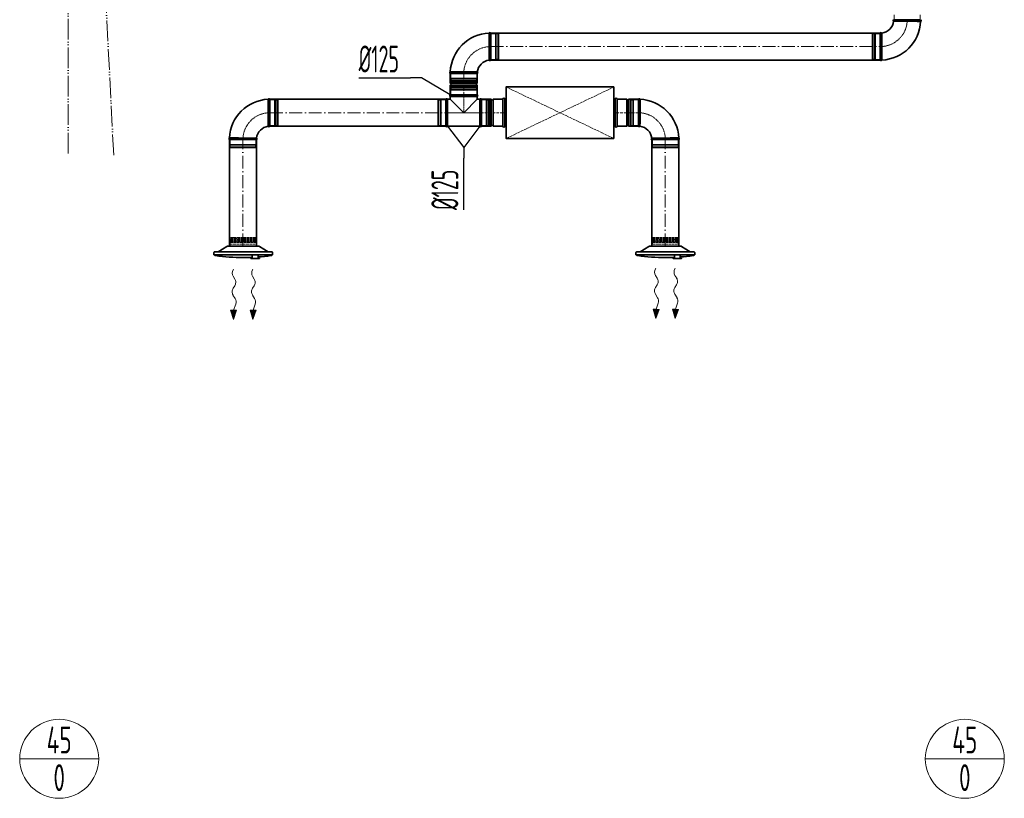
# Model space of a CAD drawing. Header units: millimetres. Extents: x -118717 to 8962, y 22910 to 145283.
# Tile 1 of 193: x -84126 to -79557, y 22910 to 26525. Entities that reach past the tile are written whole.
import ezdxf
from ezdxf.enums import TextEntityAlignment as Align

# ---------------------------------------------------------------- set-up
doc = ezdxf.new("R2010")
doc.units = ezdxf.units.MM
for name, pattern in [('ACAD_ISO02W100', [15, 12, -3]), ('ACAD_ISO05W100', [33, 24, -3, 0, -3, 0, -3]), ('ACAD_ISO10W100', [18, 12, -3, 0, -3]), ('phl_thick', [0])]:
    doc.linetypes.add(name, pattern=pattern)
for name, color, linetype, lineweight in [('VZT_01 SUP (PŘÍVOD) - OBRYS', 5, 'Continuous', 35), ('VZT_02 SUP (PŘÍVOD) - OSA', 5, 'ACAD_ISO10W100', 5), ('VZT_30 DISTRIBUČNÍ PRVKY - OBRYS', 1, 'Continuous', 35), ('VZT_35 TLUMIČE HLUKU - OBRYS', 1, 'Continuous', 35), ('VZT_36 TLUMIČE HLUKU - OSA', 1, 'ACAD_ISO10W100', 5), ('VZT_37 TLUMIČE HLUKU - DETAIL', 8, 'ACAD_ISO02W100', 5), ('VZT_52 POPIS - DISTRIBUCE', 7, 'Continuous', 5), ('VZT_60_KOTY - DIMENZE', 7, 'Continuous', 5), ('VZT_POŽADAVKY NA STAVBU - PODHLEDY', 4, 'ACAD_ISO05W100', 5)]:
    doc.layers.add(name, color=color, linetype=linetype, lineweight=lineweight)
for name, color, linetype, lineweight, plot in [('VZT_03 SUP (PŘÍVOD) - NETISK', 8, 'ACAD_ISO02W100', 5, False), ('VZT_34 DISTRIBUČNÍ PRVKY - NETISK', 8, 'ACAD_ISO02W100', 5, False), ('VZT_39 TLUMIČE HLUKU - NETISK', 8, 'ACAD_ISO02W100', 5, False)]:
    doc.layers.add(name, color=color, linetype=linetype, lineweight=lineweight, plot=plot)
doc.styles.add('EVORA_125', font='isocp.shx', dxfattribs={"width": 0.6, "height": 125})
doc.styles.add('JS', font='isocp.shx', dxfattribs={"width": 0.6, "height": 125})

msp = doc.modelspace()

# ---------------------------------------------------------------- linework, layer by layer
at = {"lineweight": 13}
for p, q in [((-83136, 25363.6), (-83134.2, 25366.7)), ((-83046, 25363.6), (-83044.2, 25366.7)), ((-81175.9, 25367.7), (-81174.1, 25370.8)), ((-81085.9, 25367.7), (-81084.1, 25370.8))]:
    msp.add_line(p, q, dxfattribs=at)
at = {"color": 0, "lineweight": 13}
for p, q in [((-83127.8, 25320.5), (-83135.9, 25333.5)), ((-83037.8, 25320.5), (-83045.9, 25333.5)), ((-81167.6, 25324.6), (-81175.8, 25337.5)), ((-81077.6, 25324.6), (-81085.8, 25337.5)), ((-83136.1, 25277.6), (-83128.2, 25289.5)), ((-83046.1, 25277.6), (-83038.2, 25289.5)), ((-81176, 25281.7), (-81168, 25293.6)), ((-81086, 25281.7), (-81078, 25293.6)), ((-83126.2, 25230.1), (-83136.6, 25246.6)), ((-83036.2, 25230.1), (-83046.6, 25246.6)), ((-81166, 25234.2), (-81176.4, 25250.7)), ((-81076, 25234.2), (-81086.4, 25250.7)), ((-83133.6, 25176.1), (-83123.9, 25204.7)), ((-83043.6, 25176.1), (-83033.9, 25204.7)), ((-81174.1, 25137.1), (-81187.4, 25180.3)), ((-81187.4, 25180.3), (-81173.5, 25180.1)), ((-81159.5, 25179.9), (-81174.1, 25137.1)), ((-81173.5, 25180.1), (-81163.8, 25208.7)), ((-81159.5, 25179.9), (-81173.5, 25180.1)), ((-81084.1, 25137.1), (-81097.4, 25180.3)), ((-81097.4, 25180.3), (-81083.5, 25180.1)), ((-81069.5, 25179.9), (-81084.1, 25137.1)), ((-81083.5, 25180.1), (-81073.8, 25208.7)), ((-81069.5, 25179.9), (-81083.5, 25180.1)), ((-83134.2, 25133.1), (-83147.6, 25176.3)), ((-83147.6, 25176.3), (-83133.6, 25176.1)), ((-83119.7, 25175.9), (-83134.2, 25133.1)), ((-83119.7, 25175.9), (-83133.6, 25176.1)), ((-83044.2, 25133.1), (-83057.6, 25176.3)), ((-83057.6, 25176.3), (-83043.6, 25176.1)), ((-83029.7, 25175.9), (-83044.2, 25133.1)), ((-83029.7, 25175.9), (-83043.6, 25176.1))]:
    msp.add_line(p, q, dxfattribs=at)
at = {"color": 0, "lineweight": 13, "extrusion": (0, 0, -1)}
for centre, start_param, end_param in [((-83126.4, 25348.8), 0.766537, 2.320574), ((-83036.4, 25348.8), 0.766537, 2.320574), ((-81166.3, 25352.9), 0.766537, 2.320574), ((-81076.3, 25352.9), 0.766537, 2.320574), ((-83137.3, 25305.2), 3.908129, 5.516649), ((-83047.3, 25305.2), 3.908129, 5.516649), ((-81177.2, 25309.2), 3.908129, 5.516649), ((-81087.2, 25309.2), 3.908129, 5.516649), ((-83127, 25262), 0.766537, 2.375056), ((-83037, 25262), 0.766537, 2.375056), ((-81166.9, 25266.1), 0.766537, 2.375056), ((-81076.9, 25266.1), 0.766537, 2.375056), ((-83135.7, 25214.8), 3.908129, 5.191299), ((-83045.7, 25214.8), 3.908129, 5.191299), ((-81175.6, 25218.8), 3.908129, 5.191299), ((-81085.6, 25218.8), 3.908129, 5.191299)]:
    msp.add_ellipse(centre, major_axis=(-0.3, -21.5), ratio=0.625, start_param=start_param, end_param=end_param, dxfattribs=at)
at = {"color": 0, "lineweight": 13}
for points in [[(-81159.5, 25179.9), (-81187.4, 25180.3), (-81174.1, 25137.1)], [(-81069.5, 25179.9), (-81097.4, 25180.3), (-81084.1, 25137.1)], [(-83119.7, 25175.9), (-83147.6, 25176.3), (-83134.2, 25133.1)], [(-83029.7, 25175.9), (-83057.6, 25176.3), (-83044.2, 25133.1)]]:
    msp.add_solid(points, dxfattribs=at)
at = {"layer": 'VZT_01 SUP (PŘÍVOD) - OBRYS'}
for p, q in [((-79945.3, 26524.9), (-80070.3, 26524.9)), ((-81940.7, 26337.4), (-81940.7, 26462.4)), ((-80132.8, 26462.4), (-80132.8, 26337.4)), ((-82128.2, 26274.9), (-82003.2, 26274.9)), ((-82128.2, 26229.4), (-82128.2, 26274.9)), ((-82128.2, 26274.9), (-82003.2, 26274.9)), ((-82003.2, 26229.4), (-82003.2, 26274.9)), ((-82128.2, 26229.4), (-82003.2, 26229.4)), ((-82128.2, 26221.4), (-82003.2, 26221.4)), ((-82128.2, 26175.9), (-82128.2, 26221.4)), ((-82003.2, 26175.9), (-82003.2, 26221.4)), ((-82965.4, 26155.4), (-82965.4, 26030.4)), ((-82148.2, 26155.4), (-82148.2, 26030.4)), ((-82140.6, 26155.4), (-82140.6, 26030.4)), ((-82140.6, 26155.4), (-82128.2, 26155.4)), ((-82128.2, 26175.9), (-82003.2, 26175.9)), ((-82003.2, 26175.9), (-82128.2, 26175.9)), ((-82003.2, 26168.2), (-82128.2, 26168.2)), ((-82128.2, 26168.2), (-82128.2, 26155.4)), ((-82128.2, 26155.4), (-82065.7, 26092.9)), ((-82065.7, 26092.9), (-82003.2, 26155.4)), ((-82003.2, 26168.2), (-82003.2, 26155.4)), ((-82003.2, 26155.4), (-81990.9, 26155.4)), ((-81990.9, 26155.4), (-81990.9, 26030.4)), ((-81983.2, 26030.4), (-81983.2, 26155.4)), ((-81937.7, 26155.4), (-81983.2, 26155.4)), ((-81983.2, 26030.4), (-81983.2, 26155.4)), ((-81937.7, 26030.4), (-81937.7, 26155.4)), ((-81929.7, 26030.4), (-81929.7, 26155.4)), ((-81884.2, 26155.4), (-81929.7, 26155.4)), ((-81884.2, 26030.4), (-81884.2, 26155.4)), ((-81354.2, 26030.4), (-81354.2, 26155.4)), ((-81308.7, 26155.4), (-81354.2, 26155.4)), ((-81308.7, 26030.4), (-81308.7, 26155.4)), ((-81300.7, 26030.4), (-81300.7, 26155.4)), ((-81255.2, 26155.4), (-81300.7, 26155.4)), ((-81255.2, 26155.4), (-81255.2, 26030.4)), ((-81255.2, 26030.4), (-81255.2, 26155.4)), ((-82140.6, 26030.4), (-81990.9, 26030.4)), ((-81937.7, 26030.4), (-81983.2, 26030.4)), ((-81884.2, 26030.4), (-81929.7, 26030.4)), ((-81308.7, 26030.4), (-81354.2, 26030.4)), ((-81255.2, 26030.4), (-81300.7, 26030.4)), ((-83027.9, 25967.9), (-83152.9, 25967.9)), ((-81192.7, 25967.9), (-81067.7, 25967.9))]:
    msp.add_line(p, q, dxfattribs=at)
for points in [[(-80132.8, 26462.4), (-81940.7, 26462.4)], [(-80132.8, 26337.4), (-81940.7, 26337.4)], [(-82148.2, 26155.4), (-82965.4, 26155.4)], [(-82148.2, 26030.4), (-82965.4, 26030.4)], [(-83152.9, 25967.9), (-83152.9, 25472.8)], [(-83027.9, 25967.9), (-83027.9, 25472.8)], [(-81192.7, 25967.9), (-81192.7, 25472.8)], [(-81067.7, 25967.9), (-81067.7, 25472.8)]]:
    msp.add_lwpolyline(points, dxfattribs=at)
for centre, radius, start, end in [((-80132.8, 26524.9), 62.5, 276.8302, 353.1698), ((-80132.8, 26524.9), 187.5, 272.3607, 357.6393), ((-80068.6, 26521), 4.17, 113.4678, 239.7019), ((-79946.9, 26521), 4.17, 291.1072, 66.5322), ((-81940.7, 26274.9), 187.5, 92.3607, 177.6393), ((-81944.6, 26460.7), 4.17, 23.4678, 158.8928), ((-80129, 26460.7), 4.17, 30.2981, 156.5322), ((-81940.7, 26274.9), 62.5, 96.8302, 173.1698), ((-81944.6, 26339), 4.17, 210.2981, 336.5322), ((-80129, 26339), 4.17, 203.4678, 338.8928), ((-82126.6, 26278.7), 4.17, 111.1072, 246.5322), ((-82004.9, 26278.7), 4.17, 293.4678, 59.7019), ((-82128.2, 26225.4), 4, 270, 90), ((-82003.2, 26225.4), 4, 90, 270), ((-82965.4, 25967.9), 187.5, 92.3607, 177.6393), ((-82969.2, 26153.7), 4.17, 23.4678, 158.8928), ((-82144.4, 26153.7), 4.17, 23.4678, 156.5322), ((-82126.6, 26172), 4.17, 113.4678, 246.5322), ((-82004.9, 26172), 4.17, 293.4678, 66.5322), ((-81987.1, 26153.7), 4.17, 23.4678, 156.5322), ((-81933.7, 26155.4), 4, 180, 0), ((-81304.7, 26155.4), 4, 180, 0), ((-81251.4, 26153.7), 4.17, 21.1072, 156.5322), ((-81255.2, 25967.9), 187.5, 2.3607, 87.6393), ((-82965.4, 25967.9), 62.5, 96.8302, 173.1698), ((-82969.2, 26032), 4.17, 210.2981, 336.5322), ((-82144.4, 26032), 4.17, 203.4678, 336.5322), ((-81987.1, 26032), 4.17, 203.4678, 336.5322), ((-81933.7, 26030.4), 4, 0, 180), ((-81304.7, 26030.4), 4, 0, 180), ((-81251.4, 26032), 4.17, 203.4678, 329.7019), ((-81255.2, 25967.9), 62.5, 6.8302, 83.1698), ((-83151.2, 25971.7), 4.17, 111.1072, 246.5322), ((-83029.5, 25971.7), 4.17, 293.4678, 59.7019), ((-81191.1, 25971.7), 4.17, 120.2981, 246.5322), ((-81069.4, 25971.7), 4.17, 293.4678, 68.8928)]:
    msp.add_arc(centre, radius, start, end, dxfattribs=at)
for points, knots in [([(-80070.7, 26517.4), (-80070.7, 26517.4), (-80070.7, 26517.4), (-80070.4, 26517.4), (-80070, 26517.4), (-80069, 26517.4), (-80068.2, 26517.4), (-80065.1, 26517.4), (-80061.9, 26517.4), (-80053, 26517.3), (-80046.8, 26517.3), (-80032.7, 26517.3), (-80024.9, 26517.2), (-80008.7, 26517.2), (-80000.4, 26517.2), (-79984.6, 26517.2), (-79977.1, 26517.2), (-79963.9, 26517.2), (-79958.3, 26517.1), (-79951.4, 26517.1), (-79949.2, 26517.1), (-79946.2, 26517.1), (-79945.4, 26517.1), (-79945.4, 26517.1)], [197.067977, 197.067977, 197.067977, 197.067977, 201.792196, 201.792196, 209.190204, 209.190204, 218.040239, 218.040239, 237.760854, 237.760854, 262.206108, 262.206108, 286.831239, 286.831239, 311.323072, 311.323072, 335.946087, 335.946087, 360.704397, 360.704397, 377.088273, 377.088273, 394.105327, 394.105327, 394.105327, 394.105327]), ([(-81948.2, 26336.9), (-81948.2, 26336.9), (-81948.2, 26338.5), (-81948.2, 26344.6), (-81948.3, 26349.1), (-81948.3, 26360.5), (-81948.3, 26367.3), (-81948.4, 26382.3), (-81948.4, 26390.4), (-81948.4, 26406.7), (-81948.4, 26414.9), (-81948.4, 26430.1), (-81948.4, 26437), (-81948.5, 26448.8), (-81948.5, 26453.5), (-81948.5, 26460.1), (-81948.5, 26461.9), (-81948.5, 26462.2), (-81948.5, 26462.2), (-81948.5, 26462.2)], [0, 0, 0, 0, 24.235852, 24.235852, 48.531845, 48.531845, 73.024415, 73.024415, 97.570898, 97.570898, 122.078339, 122.078339, 146.53579, 146.53579, 170.957495, 170.957495, 195.359468, 195.359468, 197.168246, 197.168246, 197.168246, 197.168246]), ([(-80125.4, 26462.8), (-80125.4, 26462.8), (-80125.3, 26461.2), (-80125.3, 26455.1), (-80125.3, 26450.6), (-80125.2, 26439.2), (-80125.2, 26432.4), (-80125.2, 26417.4), (-80125.1, 26409.3), (-80125.1, 26393), (-80125.1, 26384.9), (-80125.1, 26369.7), (-80125.1, 26362.7), (-80125.1, 26350.9), (-80125.1, 26346.2), (-80125.1, 26339.6), (-80125.1, 26337.8), (-80125.1, 26337.5), (-80125.1, 26337.5), (-80125.1, 26337.5)], [0, 0, 0, 0, 24.235852, 24.235852, 48.531845, 48.531845, 73.024415, 73.024415, 97.570898, 97.570898, 122.078339, 122.078339, 146.53579, 146.53579, 170.957495, 170.957495, 195.359468, 195.359468, 197.168246, 197.168246, 197.168246, 197.168246]), ([(-82002.8, 26282.3), (-82002.8, 26282.3), (-82002.9, 26282.3), (-82003.2, 26282.3), (-82003.5, 26282.3), (-82004.6, 26282.3), (-82005.3, 26282.3), (-82008.5, 26282.3), (-82011.6, 26282.4), (-82020.6, 26282.4), (-82026.7, 26282.4), (-82040.8, 26282.5), (-82048.7, 26282.5), (-82064.9, 26282.5), (-82073.1, 26282.5), (-82089, 26282.6), (-82096.4, 26282.6), (-82109.6, 26282.6), (-82115.2, 26282.6), (-82122.2, 26282.6), (-82124.3, 26282.6), (-82127.3, 26282.6), (-82128.1, 26282.6), (-82128.1, 26282.6)], [197.067977, 197.067977, 197.067977, 197.067977, 201.792196, 201.792196, 209.190204, 209.190204, 218.040239, 218.040239, 237.760854, 237.760854, 262.206108, 262.206108, 286.831239, 286.831239, 311.323072, 311.323072, 335.946087, 335.946087, 360.704397, 360.704397, 377.088273, 377.088273, 394.105327, 394.105327, 394.105327, 394.105327]), ([(-82972.8, 26029.9), (-82972.8, 26029.9), (-82972.8, 26030), (-82972.8, 26030.3), (-82972.8, 26030.6), (-82972.8, 26031.7), (-82972.8, 26032.4), (-82972.9, 26035.6), (-82972.9, 26038.7), (-82972.9, 26047.7), (-82972.9, 26053.8), (-82973, 26067.9), (-82973, 26075.8), (-82973, 26092), (-82973.1, 26100.2), (-82973.1, 26116.1), (-82973.1, 26123.6), (-82973.1, 26136.7), (-82973.1, 26142.3), (-82973.1, 26149.3), (-82973.1, 26151.4), (-82973.1, 26154.4), (-82973.1, 26155.2), (-82973.1, 26155.2)], [197.067977, 197.067977, 197.067977, 197.067977, 201.792196, 201.792196, 209.190204, 209.190204, 218.040239, 218.040239, 237.760854, 237.760854, 262.206108, 262.206108, 286.831239, 286.831239, 311.323072, 311.323072, 335.946087, 335.946087, 360.704397, 360.704397, 377.088273, 377.088273, 394.105327, 394.105327, 394.105327, 394.105327]), ([(-81247.8, 26029.9), (-81247.8, 26029.9), (-81247.8, 26030), (-81247.8, 26030.3), (-81247.8, 26030.6), (-81247.8, 26031.7), (-81247.8, 26032.4), (-81247.8, 26035.6), (-81247.8, 26038.7), (-81247.7, 26047.7), (-81247.7, 26053.8), (-81247.6, 26067.9), (-81247.6, 26075.8), (-81247.6, 26092), (-81247.6, 26100.2), (-81247.6, 26116.1), (-81247.5, 26123.6), (-81247.5, 26136.7), (-81247.5, 26142.3), (-81247.5, 26149.3), (-81247.5, 26151.4), (-81247.5, 26154.4), (-81247.5, 26155.2), (-81247.5, 26155.2)], [197.067977, 197.067977, 197.067977, 197.067977, 201.792196, 201.792196, 209.190204, 209.190204, 218.040239, 218.040239, 237.760854, 237.760854, 262.206108, 262.206108, 286.831239, 286.831239, 311.323072, 311.323072, 335.946087, 335.946087, 360.704397, 360.704397, 377.088273, 377.088273, 394.105327, 394.105327, 394.105327, 394.105327]), ([(-83027.4, 25975.3), (-83027.4, 25975.3), (-83029, 25975.3), (-83035.1, 25975.3), (-83039.6, 25975.4), (-83051, 25975.4), (-83057.8, 25975.4), (-83072.8, 25975.5), (-83080.9, 25975.5), (-83097.3, 25975.5), (-83105.4, 25975.5), (-83120.6, 25975.6), (-83127.5, 25975.6), (-83139.3, 25975.6), (-83144, 25975.6), (-83150.6, 25975.6), (-83152.5, 25975.6), (-83152.7, 25975.6), (-83152.7, 25975.6), (-83152.7, 25975.6)], [0, 0, 0, 0, 24.235852, 24.235852, 48.531845, 48.531845, 73.024415, 73.024415, 97.570898, 97.570898, 122.078339, 122.078339, 146.53579, 146.53579, 170.957495, 170.957495, 195.359468, 195.359468, 197.168246, 197.168246, 197.168246, 197.168246]), ([(-81193.2, 25975.3), (-81193.2, 25975.3), (-81191.6, 25975.3), (-81185.5, 25975.3), (-81181, 25975.4), (-81169.6, 25975.4), (-81162.8, 25975.4), (-81147.8, 25975.5), (-81139.7, 25975.5), (-81123.4, 25975.5), (-81115.2, 25975.5), (-81100, 25975.6), (-81093.1, 25975.6), (-81081.3, 25975.6), (-81076.6, 25975.6), (-81070, 25975.6), (-81068.2, 25975.6), (-81067.9, 25975.6), (-81067.9, 25975.6), (-81067.9, 25975.6)], [0, 0, 0, 0, 24.235852, 24.235852, 48.531845, 48.531845, 73.024415, 73.024415, 97.570898, 97.570898, 122.078339, 122.078339, 146.53579, 146.53579, 170.957495, 170.957495, 195.359468, 195.359468, 197.168246, 197.168246, 197.168246, 197.168246])]:
    msp.add_open_spline(points, degree=3, knots=knots, dxfattribs=at)
at = {"layer": 'VZT_02 SUP (PŘÍVOD) - OSA', "ltscale": 0.3}
for points in [[(-80132.8, 26399.9), (-80132.8, 26399.9, 0.414214), (-80007.8, 26524.9), (-80007.8, 26524.9)], [(-81940.7, 26399.9), (-81940.7, 26399.9, 0.414214), (-82065.7, 26274.9), (-82065.7, 26274.9)], [(-83090.4, 25967.9), (-83090.4, 25967.9, -0.414214), (-82965.4, 26092.9), (-82965.4, 26092.9)], [(-81130.2, 25967.9), (-81130.2, 25967.9, 0.414214), (-81255.2, 26092.9), (-81255.2, 26092.9)]]:
    msp.add_lwpolyline(points, format="xyb", dxfattribs=at)
at = {"layer": 'VZT_02 SUP (PŘÍVOD) - OSA', "ltscale": 5}
for points in [[(-81940.7, 26399.9), (-80132.8, 26399.9)], [(-82965.4, 26092.9), (-82148.2, 26092.9)], [(-83090.4, 25472.8), (-83090.4, 25967.9)], [(-81130.2, 25472.8), (-81130.2, 25967.9)]]:
    msp.add_lwpolyline(points, dxfattribs=at)
at = {"layer": 'VZT_02 SUP (PŘÍVOD) - OSA'}
for points in [[(-82065.7, 26175.9), (-82065.7, 26274.9)], [(-81884.2, 26092.9), (-81983.2, 26092.9)], [(-81255.2, 26092.9), (-81354.2, 26092.9)]]:
    msp.add_lwpolyline(points, dxfattribs=at)
at = {"layer": 'VZT_02 SUP (PŘÍVOD) - OSA', "ltscale": 0.3}
msp.add_lwpolyline([(-82065.7, 26175.9), (-82065.7, 26092.9)], dxfattribs=at)
at = {"layer": 'VZT_03 SUP (PŘÍVOD) - NETISK', "ltscale": 0.4}
for p, q in [((-80067.8, 26524.9), (-80067.8, 26546.9)), ((-79947.8, 26524.9), (-79947.8, 26546.9)), ((-81940.7, 26459.9), (-81918.7, 26459.9)), ((-81918.7, 26339.9), (-81918.7, 26459.9)), ((-81918.7, 26458.9), (-81915.2, 26458.9)), ((-81915.2, 26338.9), (-81915.2, 26460.9)), ((-81915.2, 26460.9), (-81914.7, 26460.9)), ((-81914.7, 26338.9), (-81914.7, 26460.9)), ((-81914.7, 26458.9), (-81907.7, 26458.9)), ((-81907.7, 26338.9), (-81907.7, 26460.9)), ((-81907.7, 26460.9), (-81907.2, 26460.9)), ((-81907.2, 26338.9), (-81907.2, 26460.9)), ((-81907.2, 26458.9), (-81906.7, 26458.9)), ((-81906.7, 26339.9), (-81906.7, 26459.9)), ((-81906.7, 26459.9), (-81902.7, 26459.9)), ((-81902.7, 26339.9), (-81902.7, 26459.9)), ((-80170.8, 26459.9), (-80170.8, 26339.9)), ((-80166.8, 26459.9), (-80170.8, 26459.9)), ((-80166.8, 26459.9), (-80166.8, 26339.9)), ((-80166.3, 26458.9), (-80166.8, 26458.9)), ((-80166.3, 26460.9), (-80166.3, 26338.9)), ((-80165.8, 26460.9), (-80166.3, 26460.9)), ((-80165.8, 26460.9), (-80165.8, 26338.9)), ((-80158.8, 26458.9), (-80165.8, 26458.9)), ((-80158.8, 26460.9), (-80158.8, 26338.9)), ((-80158.3, 26460.9), (-80158.8, 26460.9)), ((-80158.3, 26460.9), (-80158.3, 26338.9)), ((-80154.8, 26458.9), (-80158.3, 26458.9)), ((-80154.8, 26459.9), (-80154.8, 26339.9)), ((-80132.8, 26459.9), (-80154.8, 26459.9)), ((-81940.7, 26339.9), (-81918.7, 26339.9)), ((-81918.7, 26340.9), (-81915.2, 26340.9)), ((-81915.2, 26338.9), (-81914.7, 26338.9)), ((-81914.7, 26340.9), (-81907.7, 26340.9)), ((-81907.7, 26338.9), (-81907.2, 26338.9)), ((-81907.2, 26340.9), (-81906.7, 26340.9)), ((-81906.7, 26339.9), (-81902.7, 26339.9)), ((-80166.8, 26339.9), (-80170.8, 26339.9)), ((-80166.3, 26340.9), (-80166.8, 26340.9)), ((-80165.8, 26338.9), (-80166.3, 26338.9)), ((-80158.8, 26340.9), (-80165.8, 26340.9)), ((-80158.3, 26338.9), (-80158.8, 26338.9)), ((-80154.8, 26340.9), (-80158.3, 26340.9)), ((-80132.8, 26339.9), (-80154.8, 26339.9)), ((-82125.7, 26274.9), (-82125.7, 26252.9)), ((-82005.7, 26274.9), (-82005.7, 26252.9)), ((-82126.7, 26249.4), (-82004.7, 26249.4)), ((-82126.7, 26249.4), (-82126.7, 26248.9)), ((-82126.7, 26248.9), (-82004.7, 26248.9)), ((-82126.7, 26241.9), (-82004.7, 26241.9)), ((-82126.7, 26241.9), (-82126.7, 26241.4)), ((-82126.7, 26241.4), (-82004.7, 26241.4)), ((-82125.7, 26252.9), (-82005.7, 26252.9)), ((-82125.7, 26240.9), (-82005.7, 26240.9)), ((-82125.7, 26240.9), (-82125.7, 26236.9)), ((-82125.7, 26236.9), (-82005.7, 26236.9)), ((-82124.7, 26252.9), (-82124.7, 26249.4)), ((-82124.7, 26248.9), (-82124.7, 26241.9)), ((-82124.7, 26241.4), (-82124.7, 26240.9)), ((-82006.7, 26252.9), (-82006.7, 26249.4)), ((-82006.7, 26248.9), (-82006.7, 26241.9)), ((-82006.7, 26241.4), (-82006.7, 26240.9)), ((-82005.7, 26240.9), (-82005.7, 26236.9)), ((-82004.7, 26249.4), (-82004.7, 26248.9)), ((-82004.7, 26241.9), (-82004.7, 26241.4)), ((-82004.7, 26209.4), (-82126.7, 26209.4)), ((-82126.7, 26208.9), (-82126.7, 26209.4)), ((-82004.7, 26208.9), (-82126.7, 26208.9)), ((-82004.7, 26201.9), (-82126.7, 26201.9)), ((-82126.7, 26201.4), (-82126.7, 26201.9)), ((-82004.7, 26201.4), (-82126.7, 26201.4)), ((-82005.7, 26213.9), (-82125.7, 26213.9)), ((-82125.7, 26209.9), (-82125.7, 26213.9)), ((-82005.7, 26209.9), (-82125.7, 26209.9)), ((-82005.7, 26197.9), (-82125.7, 26197.9)), ((-82125.7, 26175.9), (-82125.7, 26197.9)), ((-82124.7, 26209.4), (-82124.7, 26209.9)), ((-82124.7, 26201.9), (-82124.7, 26208.9)), ((-82124.7, 26197.9), (-82124.7, 26201.4)), ((-82006.7, 26209.4), (-82006.7, 26209.9)), ((-82006.7, 26201.9), (-82006.7, 26208.9)), ((-82006.7, 26197.9), (-82006.7, 26201.4)), ((-82005.7, 26209.9), (-82005.7, 26213.9)), ((-82005.7, 26175.9), (-82005.7, 26197.9)), ((-82004.7, 26208.9), (-82004.7, 26209.4)), ((-82004.7, 26201.4), (-82004.7, 26201.9)), ((-82965.4, 26152.9), (-82943.4, 26152.9)), ((-82943.4, 26152.9), (-82943.4, 26032.9)), ((-82943.4, 26151.9), (-82939.9, 26151.9)), ((-82939.9, 26153.9), (-82939.9, 26031.9)), ((-82939.9, 26153.9), (-82939.4, 26153.9)), ((-82939.4, 26153.9), (-82939.4, 26031.9)), ((-82939.4, 26151.9), (-82932.4, 26151.9)), ((-82932.4, 26153.9), (-82932.4, 26031.9)), ((-82932.4, 26153.9), (-82931.9, 26153.9)), ((-82931.9, 26153.9), (-82931.9, 26031.9)), ((-82931.9, 26151.9), (-82931.4, 26151.9)), ((-82931.4, 26152.9), (-82931.4, 26032.9)), ((-82931.4, 26152.9), (-82927.4, 26152.9)), ((-82927.4, 26152.9), (-82927.4, 26032.9)), ((-82186.2, 26152.9), (-82186.2, 26032.9)), ((-82182.2, 26152.9), (-82186.2, 26152.9)), ((-82182.2, 26152.9), (-82182.2, 26032.9)), ((-82181.7, 26151.9), (-82182.2, 26151.9)), ((-82181.7, 26153.9), (-82181.7, 26031.9)), ((-82181.2, 26153.9), (-82181.7, 26153.9)), ((-82181.2, 26153.9), (-82181.2, 26031.9)), ((-82174.2, 26151.9), (-82181.2, 26151.9)), ((-82174.2, 26153.9), (-82174.2, 26031.9)), ((-82173.7, 26153.9), (-82174.2, 26153.9)), ((-82173.7, 26153.9), (-82173.7, 26031.9)), ((-82170.2, 26151.9), (-82173.7, 26151.9)), ((-82170.2, 26152.9), (-82170.2, 26032.9)), ((-82148.2, 26152.9), (-82170.2, 26152.9)), ((-81961.2, 26152.9), (-81983.2, 26152.9)), ((-81961.2, 26152.9), (-81961.2, 26032.9)), ((-81957.7, 26151.9), (-81961.2, 26151.9)), ((-81957.7, 26153.9), (-81957.7, 26031.9)), ((-81957.2, 26153.9), (-81957.7, 26153.9)), ((-81957.2, 26153.9), (-81957.2, 26031.9)), ((-81950.2, 26151.9), (-81957.2, 26151.9)), ((-81950.2, 26153.9), (-81950.2, 26031.9)), ((-81949.7, 26153.9), (-81950.2, 26153.9)), ((-81949.7, 26153.9), (-81949.7, 26031.9)), ((-81949.2, 26151.9), (-81949.7, 26151.9)), ((-81949.2, 26152.9), (-81949.2, 26032.9)), ((-81945.2, 26152.9), (-81949.2, 26152.9)), ((-81945.2, 26152.9), (-81945.2, 26032.9)), ((-81293.2, 26152.9), (-81293.2, 26032.9)), ((-81289.2, 26152.9), (-81293.2, 26152.9)), ((-81289.2, 26152.9), (-81289.2, 26032.9)), ((-81288.7, 26151.9), (-81289.2, 26151.9)), ((-81288.7, 26153.9), (-81288.7, 26031.9)), ((-81288.2, 26153.9), (-81288.7, 26153.9)), ((-81288.2, 26153.9), (-81288.2, 26031.9)), ((-81281.2, 26151.9), (-81288.2, 26151.9)), ((-81281.2, 26153.9), (-81281.2, 26031.9)), ((-81280.7, 26153.9), (-81281.2, 26153.9)), ((-81280.7, 26153.9), (-81280.7, 26031.9)), ((-81277.2, 26151.9), (-81280.7, 26151.9)), ((-81277.2, 26152.9), (-81277.2, 26032.9)), ((-81255.2, 26152.9), (-81277.2, 26152.9)), ((-82965.4, 26032.9), (-82943.4, 26032.9)), ((-82943.4, 26033.9), (-82939.9, 26033.9)), ((-82939.9, 26031.9), (-82939.4, 26031.9)), ((-82939.4, 26033.9), (-82932.4, 26033.9)), ((-82932.4, 26031.9), (-82931.9, 26031.9)), ((-82931.9, 26033.9), (-82931.4, 26033.9)), ((-82931.4, 26032.9), (-82927.4, 26032.9)), ((-82182.2, 26032.9), (-82186.2, 26032.9)), ((-82181.7, 26033.9), (-82182.2, 26033.9)), ((-82181.2, 26031.9), (-82181.7, 26031.9)), ((-82174.2, 26033.9), (-82181.2, 26033.9)), ((-82173.7, 26031.9), (-82174.2, 26031.9)), ((-82170.2, 26033.9), (-82173.7, 26033.9)), ((-82148.2, 26032.9), (-82170.2, 26032.9)), ((-81961.2, 26032.9), (-81983.2, 26032.9)), ((-81957.7, 26033.9), (-81961.2, 26033.9)), ((-81957.2, 26031.9), (-81957.7, 26031.9)), ((-81950.2, 26033.9), (-81957.2, 26033.9)), ((-81949.7, 26031.9), (-81950.2, 26031.9)), ((-81949.2, 26033.9), (-81949.7, 26033.9)), ((-81945.2, 26032.9), (-81949.2, 26032.9)), ((-81289.2, 26032.9), (-81293.2, 26032.9)), ((-81288.7, 26033.9), (-81289.2, 26033.9)), ((-81288.2, 26031.9), (-81288.7, 26031.9)), ((-81281.2, 26033.9), (-81288.2, 26033.9)), ((-81280.7, 26031.9), (-81281.2, 26031.9)), ((-81277.2, 26033.9), (-81280.7, 26033.9)), ((-81255.2, 26032.9), (-81277.2, 26032.9)), ((-83150.4, 25967.9), (-83150.4, 25945.9)), ((-83030.4, 25967.9), (-83030.4, 25945.9)), ((-81190.2, 25967.9), (-81190.2, 25945.9)), ((-81070.2, 25967.9), (-81070.2, 25945.9)), ((-83029.4, 25942.4), (-83151.4, 25942.4)), ((-83151.4, 25942.4), (-83151.4, 25941.9)), ((-83029.4, 25941.9), (-83151.4, 25941.9)), ((-83029.4, 25934.9), (-83151.4, 25934.9)), ((-83151.4, 25934.9), (-83151.4, 25934.4)), ((-83029.4, 25934.4), (-83151.4, 25934.4)), ((-83030.4, 25945.9), (-83150.4, 25945.9)), ((-83030.4, 25933.9), (-83150.4, 25933.9)), ((-83150.4, 25933.9), (-83150.4, 25929.9)), ((-83030.4, 25929.9), (-83150.4, 25929.9)), ((-83149.4, 25945.9), (-83149.4, 25942.4)), ((-83149.4, 25941.9), (-83149.4, 25934.9)), ((-83149.4, 25934.4), (-83149.4, 25933.9)), ((-83031.4, 25945.9), (-83031.4, 25942.4)), ((-83031.4, 25941.9), (-83031.4, 25934.9)), ((-83031.4, 25934.4), (-83031.4, 25933.9)), ((-83030.4, 25933.9), (-83030.4, 25929.9)), ((-83029.4, 25942.4), (-83029.4, 25941.9)), ((-83029.4, 25934.9), (-83029.4, 25934.4)), ((-81191.2, 25942.4), (-81069.2, 25942.4)), ((-81191.2, 25942.4), (-81191.2, 25941.9)), ((-81191.2, 25941.9), (-81069.2, 25941.9)), ((-81191.2, 25934.9), (-81069.2, 25934.9)), ((-81191.2, 25934.9), (-81191.2, 25934.4)), ((-81191.2, 25934.4), (-81069.2, 25934.4)), ((-81190.2, 25945.9), (-81070.2, 25945.9)), ((-81190.2, 25933.9), (-81070.2, 25933.9)), ((-81190.2, 25933.9), (-81190.2, 25929.9)), ((-81190.2, 25929.9), (-81070.2, 25929.9)), ((-81189.2, 25945.9), (-81189.2, 25942.4)), ((-81189.2, 25941.9), (-81189.2, 25934.9)), ((-81189.2, 25934.4), (-81189.2, 25933.9)), ((-81071.2, 25945.9), (-81071.2, 25942.4)), ((-81071.2, 25941.9), (-81071.2, 25934.9)), ((-81071.2, 25934.4), (-81071.2, 25933.9)), ((-81070.2, 25933.9), (-81070.2, 25929.9)), ((-81069.2, 25942.4), (-81069.2, 25941.9)), ((-81069.2, 25934.9), (-81069.2, 25934.4))]:
    msp.add_line(p, q, dxfattribs=at)
msp.add_lwpolyline([(-82148.2, 26092.9), (-81983.2, 26092.9)], dxfattribs=at)
at = {"layer": 'VZT_30 DISTRIBUČNÍ PRVKY - OBRYS'}
for points in [[(-82973.1, 25446.8), (-83013.5, 25472.2, 0.141374), (-83015.5, 25472.8), (-83162.9, 25472.8, 0.141374), (-83164.9, 25472.2), (-83205.3, 25446.8)], [(-81014.2, 25446.8), (-81054.5, 25472.2, 0.141374), (-81056.6, 25472.8), (-81203.9, 25472.8, 0.141374), (-81206, 25472.2), (-81246.3, 25446.8)], [(-83225.7, 25433.8), (-82952.7, 25433.8), (-82952.7, 25442.9, 0.414214), (-82956.5, 25446.8), (-83221.8, 25446.8, 0.414214), (-83225.7, 25442.9), (-83225.7, 25433.8)], [(-83089.2, 25420.8, -0.0327), (-83217.7, 25429.3), (-83220.7, 25429.8, -0.36397), (-83223.2, 25432.7), (-83223.2, 25433.8)], [(-83089.2, 25420.8, 0.010645), (-83047.2, 25421.7, 0.010645)], [(-83019.9, 25433.8), (-83019.9, 25421.3, 0.267949), (-83019.7, 25421), (-83014, 25417.6, -0.267949), (-83013.8, 25417.3), (-83013.8, 25416.6), (-83053.4, 25416.6), (-83053.4, 25417.3, -0.267949), (-83053.2, 25417.6), (-83047.4, 25421, 0.267949), (-83047.2, 25421.3), (-83047.2, 25433.8)], [(-83019.9, 25423.2, 0.015115), (-82960.7, 25429.3), (-82957.7, 25429.8, 0.36397), (-82955.2, 25432.7), (-82955.2, 25433.8)], [(-81266.7, 25433.8), (-80993.7, 25433.8), (-80993.7, 25442.9, 0.414214), (-80997.6, 25446.8), (-81262.9, 25446.8, 0.414214), (-81266.7, 25442.9), (-81266.7, 25433.8)], [(-81130.2, 25420.8, -0.0327), (-81258.8, 25429.3), (-81261.8, 25429.8, -0.36397), (-81264.2, 25432.7), (-81264.2, 25433.8)], [(-81130.2, 25420.8, 0.010645), (-81088.3, 25421.7, 0.010645)], [(-81061, 25433.8), (-81061, 25421.3, 0.267949), (-81060.8, 25421), (-81055, 25417.6, -0.267949), (-81054.8, 25417.3), (-81054.8, 25416.6), (-81094.5, 25416.6), (-81094.5, 25417.3, -0.267949), (-81094.2, 25417.6), (-81088.5, 25421, 0.267949), (-81088.3, 25421.3), (-81088.3, 25433.8)], [(-81061, 25423.2, 0.015115), (-81001.7, 25429.3), (-80998.7, 25429.8, 0.36397), (-80996.2, 25432.7), (-80996.2, 25433.8)]]:
    msp.add_lwpolyline(points, format="xyb", dxfattribs=at)
at = {"layer": 'VZT_34 DISTRIBUČNÍ PRVKY - NETISK'}
for points in [[(-83153.8, 25502.6), (-83148.1, 25504.1, -0.060863), (-83147.4, 25504.1), (-83089.1, 25504.1)], [(-83153.8, 25502.6), (-83147.9, 25501.2, 0.058981), (-83147.2, 25501.1), (-83089.1, 25501.1)], [(-83024.4, 25502.6), (-83030.1, 25504.1, 0.060863), (-83030.8, 25504.1), (-83089.1, 25504.1)], [(-83024.4, 25502.6), (-83030.4, 25501.2, -0.058981), (-83031, 25501.1), (-83089.1, 25501.1)], [(-81194.9, 25502.6), (-81189.1, 25504.1, -0.060863), (-81188.5, 25504.1), (-81130.2, 25504.1)], [(-81194.9, 25502.6), (-81188.9, 25501.2, 0.058981), (-81188.3, 25501.1), (-81130.2, 25501.1)], [(-81065.5, 25502.6), (-81071.2, 25504.1, 0.060863), (-81071.8, 25504.1), (-81130.2, 25504.1)], [(-81065.5, 25502.6), (-81071.4, 25501.2, -0.058981), (-81072, 25501.1), (-81130.2, 25501.1)], [(-83149.2, 25482.8), (-83149.2, 25490.6, -0.291473), (-83147.7, 25493, -0.291473)], [(-83029, 25482.8), (-83029, 25490.6, 0.291473), (-83030.6, 25493, 0.291473)], [(-81190.2, 25482.8), (-81190.2, 25490.6, -0.291473), (-81188.7, 25493, -0.291473)], [(-81070.1, 25482.8), (-81070.1, 25490.6, 0.291473), (-81071.6, 25493, 0.291473)]]:
    msp.add_lwpolyline(points, format="xyb", dxfattribs=at)
for points in [[(-83145.4, 25508.8), (-83146.9, 25512.8), (-83089.1, 25512.8)], [(-83146.4, 25508.6), (-83089.1, 25508.6)], [(-83145.6, 25496.9), (-83089.1, 25496.9)], [(-83032.8, 25508.8), (-83031.4, 25512.8), (-83089.1, 25512.8)], [(-83031.9, 25508.6), (-83089.1, 25508.6)], [(-83032.6, 25496.9), (-83089.1, 25496.9)], [(-81186.5, 25508.8), (-81187.9, 25512.8), (-81130.2, 25512.8)], [(-81187.4, 25508.6), (-81130.2, 25508.6)], [(-81186.7, 25496.9), (-81130.2, 25496.9)], [(-81073.9, 25508.8), (-81072.4, 25512.8), (-81130.2, 25512.8)], [(-81072.9, 25508.6), (-81130.2, 25508.6)], [(-81073.7, 25496.9), (-81130.2, 25496.9)], [(-83150.2, 25472.8), (-83150.2, 25482.8), (-83028.2, 25482.8), (-83028.2, 25472.8)], [(-83150.2, 25472.8), (-83028.2, 25472.8)], [(-83149.2, 25490.6), (-83089.1, 25490.6)], [(-83147.2, 25493.3), (-83089.1, 25493.3)], [(-83031, 25493.3), (-83089.1, 25493.3)], [(-83029, 25490.6), (-83089.1, 25490.6)], [(-81191.2, 25472.8), (-81191.2, 25482.8), (-81069.2, 25482.8), (-81069.2, 25472.8)], [(-81191.2, 25472.8), (-81069.2, 25472.8)], [(-81190.2, 25490.6), (-81130.2, 25490.6)], [(-81188.3, 25493.3), (-81130.2, 25493.3)], [(-81072, 25493.3), (-81130.2, 25493.3)], [(-81070.1, 25490.6), (-81130.2, 25490.6)]]:
    msp.add_lwpolyline(points, dxfattribs=at)
for centre, radius, start, end in [((-83137.3, 25503.3), 10.5, 149.7176, 217.8378), ((-83149.4, 25496.5), 3.88, 297.4993, 6.6735), ((-83028.8, 25496.5), 3.88, 173.3265, 242.5007), ((-83040.9, 25503.3), 10.5, 322.1622, 30.2824), ((-81178.4, 25503.3), 10.5, 149.7176, 217.8378), ((-81190.5, 25496.5), 3.88, 297.4993, 6.6735), ((-81081.9, 25503.3), 10.5, 322.1622, 30.2824), ((-81069.8, 25496.5), 3.88, 173.3265, 242.5007)]:
    msp.add_arc(centre, radius, start, end, dxfattribs=at)
at = {"layer": 'VZT_35 TLUMIČE HLUKU - OBRYS'}
for p, q in [((-81884.2, 26030.4), (-81884.2, 26155.4)), ((-81354.2, 26030.4), (-81354.2, 26155.4))]:
    msp.add_line(p, q, dxfattribs=at)
msp.add_lwpolyline([(-81369.2, 26212.4), (-81869.2, 26212.4), (-81869.2, 25973.4), (-81369.2, 25973.4)], close=True, dxfattribs=at)
for points in [[(-81875.2, 26030.4), (-81875.2, 26155.4)], [(-81875.2, 26155.4), (-81869.2, 26155.4)], [(-81363.2, 26155.4), (-81369.2, 26155.4)], [(-81363.2, 26030.4), (-81363.2, 26155.4)], [(-81875.2, 26030.4), (-81869.2, 26030.4)], [(-81363.2, 26030.4), (-81369.2, 26030.4)]]:
    msp.add_lwpolyline(points, dxfattribs=at)
for centre, start, end in [((-81879.7, 26155.4), 0, 180), ((-81358.7, 26155.4), 0, 180), ((-81879.7, 26030.4), 180, 0), ((-81358.7, 26030.4), 180, 0)]:
    msp.add_arc(centre, 4.5, start, end, dxfattribs=at)
at = {"layer": 'VZT_36 TLUMIČE HLUKU - OSA', "ltscale": 5}
for points in [[(-81884.2, 26092.9), (-81869.2, 26092.9)], [(-81354.2, 26092.9), (-81369.2, 26092.9)]]:
    msp.add_lwpolyline(points, dxfattribs=at)
at = {"layer": 'VZT_37 TLUMIČE HLUKU - DETAIL', "lineweight": 5}
for points in [[(-81369.2, 26212.4), (-81869.2, 25973.4)], [(-81869.2, 26212.4), (-81369.2, 25973.4)]]:
    msp.add_lwpolyline(points, dxfattribs=at)
at = {"layer": 'VZT_39 TLUMIČE HLUKU - NETISK', "ltscale": 2}
for points in [[(-81884.2, 26030.4), (-81929.2, 26030.4), (-81929.2, 26155.4), (-81884.2, 26155.4)], [(-81354.2, 26030.4), (-81309.2, 26030.4), (-81309.2, 26155.4), (-81354.2, 26155.4)]]:
    msp.add_lwpolyline(points, dxfattribs=at)
at = {"layer": 'VZT_52 POPIS - DISTRIBUCE'}
for p, q in [((-84126.4, 23093.2), (-83759.7, 23093.2)), ((-79923.9, 23093.2), (-79557.1, 23093.2))]:
    msp.add_line(p, q, dxfattribs=at)
for centre in [(-83943.1, 23093.2), (-79740.5, 23093.2)]:
    msp.add_circle(centre, 183.4, dxfattribs=at)
at = {"layer": 'VZT_60_KOTY - DIMENZE', "linetype": 'ByBlock', "lineweight": -2}
for p, q in [((-82262.5, 26254.9), (-82312.5, 26254.9)), ((-82065.7, 25932), (-82065.7, 25882))]:
    msp.add_line(p, q, dxfattribs=at)
for points in [[(-82553.1, 26254.9), (-82312.5, 26254.9)], [(-82128.5, 26175.7), (-82262.5, 26254.9)], [(-82140.8, 26030.2), (-82065.7, 25932)], [(-81991.1, 26030.2), (-82065.7, 25932)], [(-82065.7, 25932), (-82065.7, 25932)], [(-82065.7, 25641.4), (-82065.7, 25882)]]:
    msp.add_lwpolyline(points, dxfattribs=at)
at = {"layer": 'VZT_POŽADAVKY NA STAVBU - PODHLEDY', "ltscale": 4}
for p, q in [((-83690.3, 25896.6), (-83902.3, 30097.9)), ((-83902.3, 30097.9), (-83902.2, 25896.6))]:
    msp.add_line(p, q, dxfattribs=at)

# ---------------------------------------------------------------- texts
at = {"layer": 'VZT_52 POPIS - DISTRIBUCE', "ltscale": 50, "style": 'JS', "width": 0.7}
for s, p in [('45', (-83943.1, 23180.7)), ('45', (-79740.5, 23180.7)), ('0', (-83943.1, 23005.7)), ('0', (-79740.5, 23005.7))]:
    msp.add_text(s, height=125, dxfattribs=at).set_placement(p, align=Align.MIDDLE_CENTER)
at = {"layer": 'VZT_60_KOTY - DIMENZE', "linetype": 'phl_thick', "insert": (-82553.1, 26404.9), "char_height": 125, "attachment_point": 1, "style": 'EVORA_125'}
msp.add_mtext('%%C125', dxfattribs=at)
at = {"layer": 'VZT_60_KOTY - DIMENZE', "linetype": 'phl_thick', "insert": (-82215.7, 25641.4), "char_height": 125, "attachment_point": 1, "rotation": 90, "style": 'EVORA_125'}
msp.add_mtext('%%C125', dxfattribs=at)

doc.saveas('drawing.dxf')
